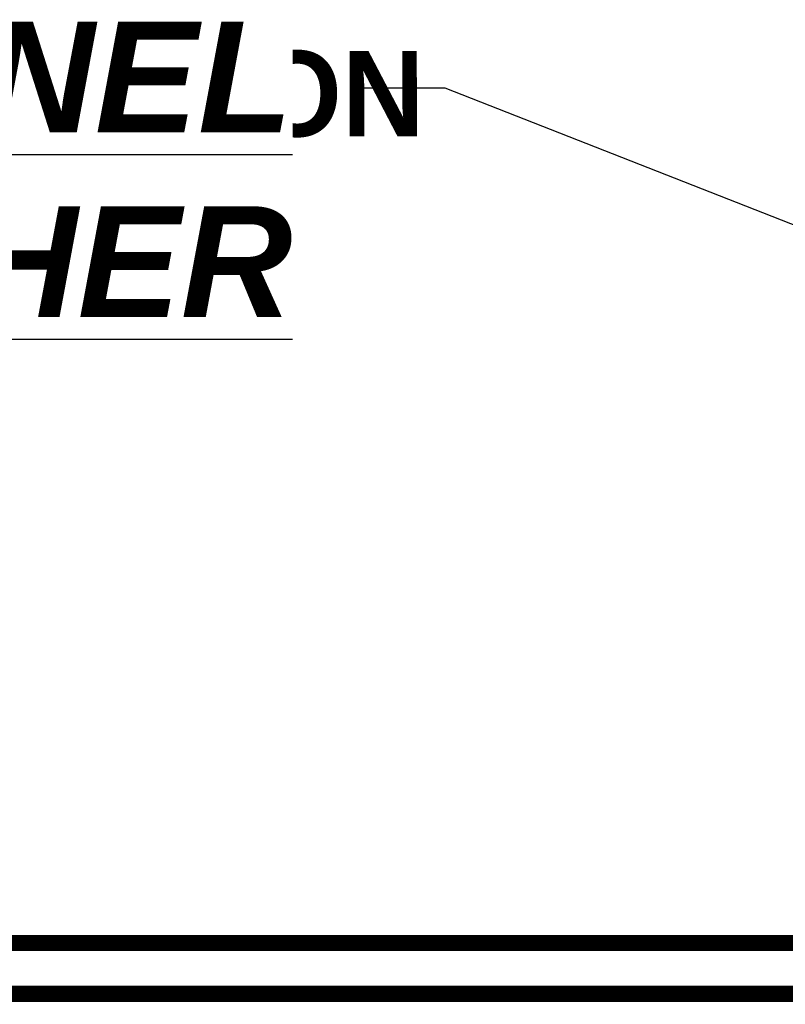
# Model space of a CAD drawing. Header units: millimetres. Extents: x -115221 to 194496, y -122556 to 375476.
# Tile 80 of 169: x 107378 to 107945, y -37130 to -36401. Entities that reach past the tile are written whole.
import ezdxf
from ezdxf import colors
from ezdxf.entities.mleader import LeaderData, LeaderLine
from ezdxf.math import Vec2, Vec3

# ---------------------------------------------------------------- set-up
doc = ezdxf.new("R2010")
doc.units = ezdxf.units.MM
doc.layers.add('FF-TEXT', color=1, linetype='Continuous')
doc.layers.add('WWDS FURNITURE LAYOUT', color=8, linetype='Continuous')
doc.layers.add('SSE PIPING', color=7, linetype='Continuous', lineweight=30, true_color=0x0512c2)
doc.styles.add('har', font='GOTHICB.TTF')
doc.styles.get("Standard").update_dxf_attribs({"font": 'arial.ttf'})

# ---------------------------------------------------------------- blocks, each defined once
blk = doc.blocks.new('FUR R0')
at = {"layer": 'WWDS FURNITURE LAYOUT', "color": 8, "style": 'har'}
blk.add_text('PARTITION', height=63.333, rotation=0.00804, dxfattribs=at).set_placement((-1966.68, 609.19))

msp = doc.modelspace()

# ---------------------------------------------------------------- linework, layer by layer
at = {"layer": 'SSE PIPING', "const_width": 12}
msp.add_lwpolyline([(106894.93, -37122.46), (108473.53, -37122.46), (108473.53, -36448.78), (108349.88, -36448.78)], dxfattribs=at)
at = {"layer": 'SSE PIPING', "color": 4, "const_width": 12}
msp.add_lwpolyline([(107107.61, -37721.95), (107107.61, -37084.73), (108300.03, -37084.73), (108300.03, -36639.56)], dxfattribs=at)

# ---------------------------------------------------------------- block references
at = {"layer": 'WWDS FURNITURE LAYOUT'}
msp.add_blockref('FUR R0', (109188.44, -37096.84), dxfattribs=at)

# ---------------------------------------------------------------- next in the draw order: leaders
at = {"layer": 'FF-TEXT'}
ml = msp.add_multileader_mtext('Standard', dxfattribs=at)
ml.set_content('{\\fArial|b1|i1|c0|p34;\\L\\C1;FIRE SUPPRESSION CYLINDER & PANEL PLACE ONE ABOVE ANOTHER}', color=256)
ml.set_leader_properties(color=7)
ml.build(insert=Vec2(0, 0))
ml.multileader.update_dxf_attribs({"arrow_head_size": 101.6})
ctx = ml.context
ctx.base_point, ctx.char_height, ctx.arrow_head_size, ctx.landing_gap_size, ctx.plane_origin = Vec3(105265.13, -36451.82), 82, 101.6, 50.8, Vec3(102802.17, -35348.56)
ctx.text_align_type = 2
notes = []
notes.append((ctx, [(1, (1, 1, 0), (107693.34, -36451.82), (-1, 0), 62.16, [(0, [(108215.63, -36451.59), (108171.74, -36639.56)], 0, [])])]))
ctx.mtext.insert, ctx.mtext.width, ctx.mtext.alignment, ctx.mtext.flow_direction = Vec3(107580.38, -36402.62), 2637.6261, 3, 5
ctx.mtext.has_bg_fill, ctx.mtext.bg_color, ctx.mtext.bg_scale_factor, ctx.mtext.bg_transparency, ctx.mtext.use_window_bg_color = 1, -1073741824, 1, 0, 1
for ctx, leaders in notes:
    for number, flags, end, landing, length, lines in leaders:
        leader = LeaderData()
        leader.index, (leader.has_last_leader_line, leader.has_dogleg_vector, leader.attachment_direction) = number, flags
        leader.last_leader_point, leader.dogleg_vector, leader.dogleg_length = Vec3(end), Vec3(landing), length
        for number, points, colour, breaks in lines:
            line = LeaderLine()
            line.index, line.vertices, line.color, line.breaks = number, Vec3.list(points), colors.encode_raw_color(colour), breaks
            leader.lines.append(line)
        ctx.leaders.append(leader)

doc.saveas('drawing.dxf')
